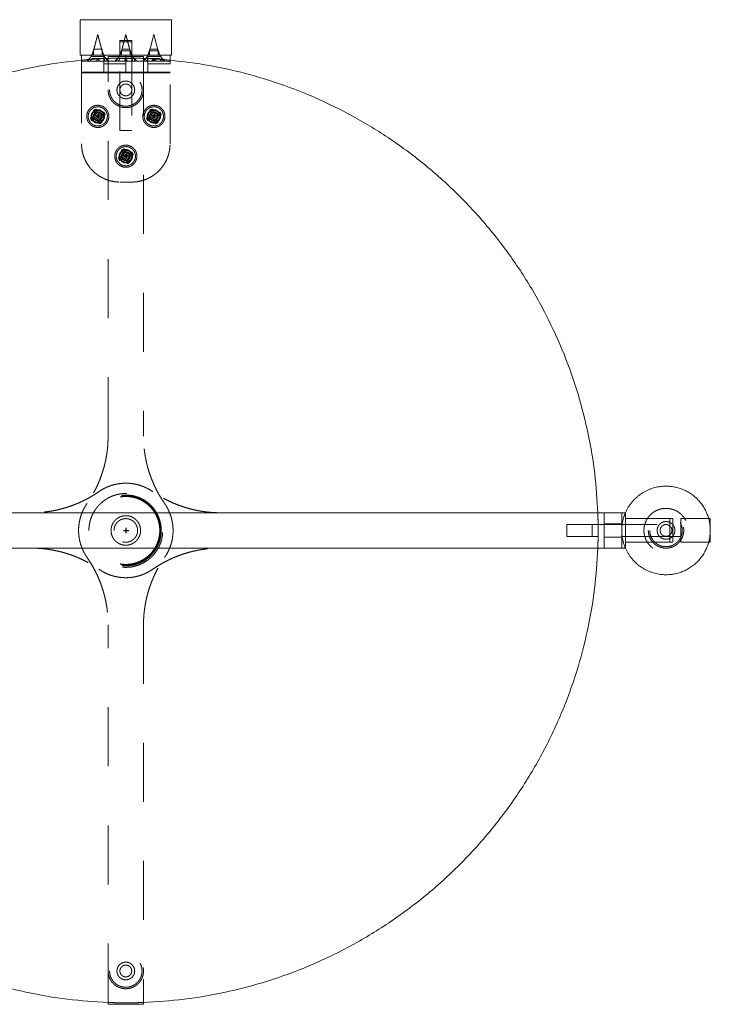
# Model space of a CAD drawing. Header units: centimetres. Extents: x 43 to 219, y 1 to 250.
# Tile 3 of 11: x 80 to 104, y 55 to 88. Entities that reach past the tile are written whole.
import ezdxf

# ---------------------------------------------------------------- set-up
doc = ezdxf.new("R2010")
doc.units = ezdxf.units.CM
doc.header["$MEASUREMENT"] = 0
doc.linetypes.add('Nascosto', pattern=[4, 2, -2])
doc.layers.add('Make2D$Nascosto$Curve', color=7, linetype='Nascosto', true_color=0x8c8c8c)
doc.layers.add('Make2D$Visibile$Curve', color=7, linetype='Continuous', true_color=0x000000)
doc.layers.add('Make2D$Visibile$CurveSilhouetteScena', color=7, linetype='Continuous', lineweight=50, true_color=0x000000)
doc.styles.get("Standard").update_dxf_attribs({"font": 'verdana.ttf'})
doc.dimstyles.new('MDF', dxfattribs={"dimtxt": 5, "dimasz": 2.5, "dimexe": 0.18, "dimexo": 0.0625, "dimgap": 2, "dimtad": 0, "dimdec": 0, "dimrnd": 1, "dimzin": 0, "dimdsep": 46, "dimtxsty": 'Standard', "dimblk": 'DOT', "dimcen": 0.09, "dimse1": 1, "dimse2": 1, "dimclrd": 1, "dimclrt": 1, "dimadec": 0, "dimazin": 0, "dimtfac": 1, "dimtdec": 0, "dimtofl": 0, "dimtmove": 0, "dimatfit": 3, "dimldrblk": 'DOTBLANK', "dimfxl": 1, "dimtfillclr": 1, "dimtolj": 1, "dimtzin": 0, "dimarcsym": 0})

# ---------------------------------------------------------------- blocks, each defined once
blk = doc.blocks.new('_Dot')
at = {"color": 0, "linetype": 'ByBlock', "lineweight": -2}
blk.add_line((-0.5, 0), (-1, 0), dxfattribs=at)
at = {"color": 0, "linetype": 'ByBlock', "const_width": 0.5}
blk.add_lwpolyline([(-0.25, 0, 1), (0.25, 0, 1)], format="xyb", close=True, dxfattribs=at)
blk = doc.blocks.new('*D26')
at = {"color": 1, "lineweight": -2, "transparency": 16777216}
blk.add_line((58.517, 70.677), (65.433, 70.726), dxfattribs=at)
at = {"color": 0, "lineweight": -2, "transparency": 16777216}
for p, q in [((83.833, 70.858), (84.013, 70.858)), ((83.923, 70.768), (83.923, 70.948))]:
    blk.add_line(p, q, dxfattribs=at)
at = {"layer": 'Defpoints', "color": 0, "transparency": 16777216}
for p in [(67.933, 70.744), (99.914, 70.972)]:
    blk.add_point(p, dxfattribs=at)
at = {"color": 1, "lineweight": -2, "transparency": 16777216, "xscale": 2.5, "yscale": 2.5, "zscale": 2.5, "rotation": 0.4089621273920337}
blk.add_blockref('_Dot', (67.933, 70.744), dxfattribs=at)
at = {"color": 1, "transparency": 16777216, "insert": (49.855, 70.615), "char_height": 5, "attachment_point": 5, "rotation": 0.409}
blk.add_mtext('\\A1;∅32', dxfattribs=at)
blk = doc.blocks.new('_DotBlank')
at = {"color": 0, "linetype": 'ByBlock', "lineweight": -2}
blk.add_line((-0.5, 0), (-1, 0), dxfattribs=at)
blk.add_circle((0, 0), 0.5, dxfattribs=at)

msp = doc.modelspace()

# ---------------------------------------------------------------- linework, layer by layer
at = {"layer": 'Make2D$Nascosto$Curve', "color": 0, "lineweight": 9}
for points, degree in [([(82.83, 87.158), (82.895, 87.408), (82.96, 87.658)], 2), ([(82.96, 87.658), (83.025, 87.408), (83.09, 87.158)], 2), ([(83.71, 87.408), (83.71, 87.433), (83.71, 87.458)], 2), ([(83.71, 86.908), (83.71, 87.158), (83.71, 87.408)], 2), ([(83.78, 87.158), (83.845, 87.408), (83.91, 87.658)], 2), ([(83.91, 87.658), (83.975, 87.408), (84.04, 87.158)], 2), ([(84.11, 87.458), (84.11, 87.433), (84.11, 87.408)], 2), ([(84.11, 87.408), (84.11, 87.158), (84.11, 86.908)], 2), ([(82.76, 86.958), (82.795, 87.058), (82.83, 87.158)], 2), ([(82.81, 86.958), (82.81, 87.058), (82.81, 87.158)], 2), ([(83.09, 87.158), (83.125, 87.058), (83.16, 86.958)], 2), ([(83.11, 87.158), (83.11, 87.058), (83.11, 86.958)], 2), ([(83.71, 86.958), (83.745, 87.058), (83.78, 87.158)], 2), ([(83.76, 86.958), (83.76, 87.033), (83.76, 87.108)], 2), ([(84.04, 87.158), (84.075, 87.058), (84.11, 86.958)], 2), ([(84.06, 87.108), (84.06, 87.033), (84.06, 86.958)], 2), ([(84.66, 86.958), (84.684, 87.024), (84.707, 87.091), (84.73, 87.158)], 3), ([(84.71, 86.958), (84.71, 87.033), (84.71, 87.108)], 2), ([(84.99, 87.158), (85.014, 87.091), (85.037, 87.024), (85.06, 86.958)], 3), ([(85.01, 87.108), (85.01, 87.033), (85.01, 86.958)], 2), ([(83.16, 86.758), (82.785, 86.758), (82.41, 86.758)], 2), ([(82.585, 86.758), (82.66, 86.833), (82.735, 86.908)], 2), ([(82.635, 86.758), (82.698, 86.858), (82.76, 86.958)], 2), ([(82.71, 86.758), (82.735, 86.801), (82.76, 86.844)], 2), ([(82.735, 86.908), (82.735, 86.933), (82.735, 86.958)], 2), ([(82.76, 86.844), (82.86, 86.844), (82.96, 86.844)], 2), ([(82.91, 86.758), (82.935, 86.801), (82.96, 86.844)], 2), ([(83.01, 86.758), (82.985, 86.801), (82.96, 86.844)], 2), ([(83.16, 86.844), (83.06, 86.844), (82.96, 86.844)], 2), ([(83.16, 86.958), (83.223, 86.858), (83.285, 86.758)], 2), ([(83.21, 86.758), (83.185, 86.801), (83.16, 86.844)], 2), ([(83.16, 86.758), (83.535, 86.758), (83.91, 86.758)], 2), ([(83.185, 86.958), (83.185, 86.933), (83.185, 86.908)], 2), ([(83.185, 86.958), (83.185, 86.933), (83.185, 86.908)], 2), ([(83.185, 86.908), (83.26, 86.833), (83.335, 86.758)], 2), ([(83.31, 74.051), (83.31, 80.479), (83.31, 86.908)], 2), ([(83.31, 86.908), (83.498, 86.908), (83.685, 86.908)], 2), ([(83.535, 86.758), (83.61, 86.833), (83.685, 86.908)], 2), ([(83.585, 86.758), (83.648, 86.858), (83.71, 86.958)], 2), ([(83.66, 86.758), (83.685, 86.801), (83.71, 86.844)], 2), ([(83.685, 86.908), (83.685, 86.933), (83.685, 86.958)], 2), ([(83.71, 84.408), (83.71, 85.658), (83.71, 86.908)], 2), ([(83.71, 86.844), (83.81, 86.844), (83.91, 86.844)], 2), ([(83.86, 86.758), (83.885, 86.801), (83.91, 86.844)], 2), ([(83.96, 86.758), (83.935, 86.801), (83.91, 86.844)], 2), ([(84.11, 86.844), (84.01, 86.844), (83.91, 86.844)], 2), ([(84.66, 86.758), (84.285, 86.758), (83.91, 86.758)], 2), ([(84.11, 86.958), (84.173, 86.858), (84.235, 86.758)], 2), ([(84.11, 86.908), (84.11, 85.658), (84.11, 84.408)], 2), ([(84.16, 86.758), (84.135, 86.801), (84.11, 86.844)], 2), ([(84.135, 86.958), (84.135, 86.933), (84.135, 86.908)], 2), ([(84.135, 86.958), (84.135, 86.933), (84.135, 86.908)], 2), ([(84.135, 86.908), (84.323, 86.908), (84.51, 86.908)], 2), ([(84.135, 86.908), (84.21, 86.833), (84.285, 86.758)], 2), ([(84.485, 86.758), (84.56, 86.833), (84.635, 86.908)], 2), ([(84.51, 86.908), (84.51, 80.479), (84.51, 74.051)], 2), ([(84.535, 86.758), (84.577, 86.824), (84.619, 86.891), (84.66, 86.958)], 3), ([(84.607, 86.758), (84.634, 86.801), (84.661, 86.844)], 2), ([(84.615, 86.758), (84.638, 86.801), (84.661, 86.844)], 2), ([(84.615, 86.758), (84.638, 86.758), (84.66, 86.758)], 2), ([(84.635, 86.908), (84.635, 86.933), (84.635, 86.958)], 2), ([(84.635, 86.908), (84.635, 86.933), (84.635, 86.958)], 2), ([(84.66, 86.758), (85.035, 86.758), (85.41, 86.758)], 2), ([(84.661, 86.844), (84.761, 86.844), (84.86, 86.844)], 2), ([(84.79, 86.758), (84.817, 86.801), (84.844, 86.844)], 2), ([(84.806, 86.758), (84.833, 86.801), (84.86, 86.844)], 2), ([(84.806, 86.758), (84.81, 86.758), (84.814, 86.758)], 2), ([(84.806, 86.758), (84.848, 86.758), (84.89, 86.758)], 2), ([(84.86, 86.844), (84.837, 86.801), (84.814, 86.758)], 2), ([(84.83, 86.758), (84.853, 86.801), (84.876, 86.844)], 2), ([(84.89, 86.758), (84.867, 86.801), (84.844, 86.844)], 2), ([(84.906, 86.758), (84.883, 86.801), (84.86, 86.844)], 2), ([(84.914, 86.758), (84.887, 86.801), (84.86, 86.844)], 2), ([(84.876, 86.844), (84.868, 86.844), (84.86, 86.844)], 2), ([(85.06, 86.844), (84.968, 86.844), (84.876, 86.844)], 2), ([(85.06, 86.844), (84.968, 86.844), (84.876, 86.844)], 2), ([(84.93, 86.758), (84.903, 86.801), (84.876, 86.844)], 2), ([(85.114, 86.758), (85.022, 86.758), (84.93, 86.758)], 2), ([(85.114, 86.758), (85.022, 86.758), (84.93, 86.758)], 2), ([(85.06, 86.958), (85.102, 86.891), (85.144, 86.824), (85.185, 86.758)], 3), ([(85.105, 86.758), (85.083, 86.801), (85.06, 86.844)], 2), ([(85.114, 86.758), (85.087, 86.801), (85.06, 86.844)], 2), ([(85.085, 86.958), (85.085, 86.933), (85.085, 86.908)], 2), ([(85.085, 86.908), (85.16, 86.833), (85.235, 86.758)], 2), ([(82.41, 86.658), (82.41, 85.308), (82.41, 83.958)], 2), ([(83.91, 86.658), (83.535, 86.658), (83.16, 86.658)], 2), ([(85.41, 86.658), (85.035, 86.658), (84.66, 86.658)], 2), ([(85.41, 83.958), (85.41, 85.308), (85.41, 86.658)], 2), ([(83.16, 86.375), (82.785, 86.375), (82.41, 86.375)], 2), ([(83.16, 86.358), (82.785, 86.358), (82.41, 86.358)], 2), ([(83.16, 86.375), (83.535, 86.375), (83.91, 86.375)], 2), ([(83.91, 86.358), (83.535, 86.358), (83.16, 86.358)], 2), ([(84.66, 86.375), (84.285, 86.375), (83.91, 86.375)], 2), ([(84.66, 86.358), (84.285, 86.358), (83.91, 86.358)], 2), ([(84.66, 86.375), (85.035, 86.375), (85.41, 86.375)], 2), ([(85.41, 86.358), (85.035, 86.358), (84.66, 86.358)], 2), ([(82.818, 85.094), (82.865, 85.114), (82.911, 85.133)], 2), ([(82.818, 85.094), (82.851, 85.081), (82.884, 85.067)], 2), ([(82.895, 84.91), (82.857, 85.002), (82.818, 85.094)], 2), ([(82.911, 85.133), (82.897, 85.1), (82.884, 85.067)], 2), ([(82.884, 85.067), (82.922, 84.975), (82.96, 84.883)], 2), ([(82.911, 85.133), (82.949, 85.04), (82.987, 84.948)], 2), ([(84.718, 85.094), (84.765, 85.114), (84.811, 85.133)], 2), ([(84.718, 85.094), (84.751, 85.081), (84.784, 85.067)], 2), ([(84.795, 84.91), (84.757, 85.002), (84.718, 85.094)], 2), ([(84.811, 85.133), (84.797, 85.1), (84.784, 85.067)], 2), ([(84.784, 85.067), (84.822, 84.975), (84.86, 84.883)], 2), ([(84.811, 85.133), (84.849, 85.04), (84.887, 84.948)], 2), ([(82.71, 84.833), (82.803, 84.871), (82.895, 84.91)], 2), ([(82.71, 84.833), (82.743, 84.819), (82.776, 84.806)], 2), ([(82.749, 84.741), (82.729, 84.787), (82.71, 84.833)], 2), ([(82.933, 84.817), (82.841, 84.779), (82.749, 84.741)], 2), ([(82.749, 84.741), (82.762, 84.773), (82.776, 84.806)], 2), ([(82.776, 84.806), (82.868, 84.844), (82.96, 84.883)], 2), ([(82.96, 84.883), (82.928, 84.896), (82.895, 84.91)], 2), ([(82.933, 84.817), (82.947, 84.85), (82.96, 84.883)], 2), ([(83.01, 84.632), (82.972, 84.725), (82.933, 84.817)], 2), ([(83.145, 84.959), (83.053, 84.921), (82.96, 84.883)], 2), ([(82.987, 84.948), (82.974, 84.915), (82.96, 84.883)], 2), ([(83.026, 84.856), (82.993, 84.869), (82.96, 84.883)], 2), ([(83.037, 84.698), (82.999, 84.79), (82.96, 84.883)], 2), ([(82.987, 84.948), (83.08, 84.986), (83.172, 85.025)], 2), ([(83.21, 84.932), (83.118, 84.894), (83.026, 84.856)], 2), ([(83.026, 84.856), (83.064, 84.763), (83.102, 84.671)], 2), ([(83.172, 85.025), (83.159, 84.992), (83.145, 84.959)], 2), ([(83.21, 84.932), (83.178, 84.946), (83.145, 84.959)], 2), ([(83.172, 85.025), (83.191, 84.978), (83.21, 84.932)], 2), ([(84.61, 84.833), (84.703, 84.871), (84.795, 84.91)], 2), ([(84.61, 84.833), (84.643, 84.819), (84.676, 84.806)], 2), ([(84.649, 84.741), (84.629, 84.787), (84.61, 84.833)], 2), ([(84.833, 84.817), (84.741, 84.779), (84.649, 84.741)], 2), ([(84.649, 84.741), (84.662, 84.773), (84.676, 84.806)], 2), ([(84.676, 84.806), (84.768, 84.844), (84.86, 84.883)], 2), ([(84.86, 84.883), (84.828, 84.896), (84.795, 84.91)], 2), ([(84.833, 84.817), (84.847, 84.85), (84.86, 84.883)], 2), ([(84.91, 84.632), (84.872, 84.725), (84.833, 84.817)], 2), ([(85.045, 84.959), (84.953, 84.921), (84.86, 84.883)], 2), ([(84.887, 84.948), (84.874, 84.915), (84.86, 84.883)], 2), ([(84.926, 84.856), (84.893, 84.869), (84.86, 84.883)], 2), ([(84.937, 84.698), (84.899, 84.79), (84.86, 84.883)], 2), ([(84.887, 84.948), (84.98, 84.986), (85.072, 85.025)], 2), ([(85.11, 84.932), (85.018, 84.894), (84.926, 84.856)], 2), ([(84.926, 84.856), (84.964, 84.763), (85.002, 84.671)], 2), ([(85.072, 85.025), (85.059, 84.992), (85.045, 84.959)], 2), ([(85.11, 84.932), (85.078, 84.946), (85.045, 84.959)], 2), ([(85.072, 85.025), (85.091, 84.978), (85.11, 84.932)], 2), ([(83.01, 84.632), (83.023, 84.665), (83.037, 84.698)], 2), ([(83.102, 84.671), (83.056, 84.652), (83.01, 84.632)], 2), ([(83.102, 84.671), (83.07, 84.684), (83.037, 84.698)], 2), ([(84.91, 84.632), (84.923, 84.665), (84.937, 84.698)], 2), ([(85.002, 84.671), (84.956, 84.652), (84.91, 84.632)], 2), ([(85.002, 84.671), (84.97, 84.684), (84.937, 84.698)], 2), ([(83.768, 83.744), (83.815, 83.764), (83.861, 83.783)], 2), ([(83.768, 83.744), (83.801, 83.731), (83.834, 83.717)], 2), ([(83.845, 83.56), (83.807, 83.652), (83.768, 83.744)], 2), ([(83.861, 83.783), (83.847, 83.75), (83.834, 83.717)], 2), ([(83.834, 83.717), (83.872, 83.625), (83.91, 83.533)], 2), ([(83.861, 83.783), (83.899, 83.69), (83.937, 83.598)], 2), ([(83.66, 83.483), (83.753, 83.521), (83.845, 83.56)], 2), ([(83.66, 83.483), (83.693, 83.469), (83.726, 83.456)], 2), ([(83.699, 83.391), (83.679, 83.437), (83.66, 83.483)], 2), ([(83.883, 83.467), (83.791, 83.429), (83.699, 83.391)], 2), ([(83.699, 83.391), (83.712, 83.423), (83.726, 83.456)], 2), ([(83.726, 83.456), (83.818, 83.494), (83.91, 83.533)], 2), ([(83.91, 83.533), (83.878, 83.546), (83.845, 83.56)], 2), ([(83.883, 83.467), (83.897, 83.5), (83.91, 83.533)], 2), ([(83.96, 83.282), (83.922, 83.375), (83.883, 83.467)], 2), ([(84.095, 83.609), (84.003, 83.571), (83.91, 83.533)], 2), ([(83.937, 83.598), (83.924, 83.565), (83.91, 83.533)], 2), ([(83.976, 83.506), (83.943, 83.519), (83.91, 83.533)], 2), ([(83.987, 83.348), (83.949, 83.44), (83.91, 83.533)], 2), ([(83.937, 83.598), (84.03, 83.636), (84.122, 83.675)], 2), ([(84.16, 83.582), (84.068, 83.544), (83.976, 83.506)], 2), ([(83.976, 83.506), (84.014, 83.413), (84.052, 83.321)], 2), ([(84.122, 83.675), (84.109, 83.642), (84.095, 83.609)], 2), ([(84.16, 83.582), (84.128, 83.596), (84.095, 83.609)], 2), ([(84.122, 83.675), (84.141, 83.628), (84.16, 83.582)], 2), ([(83.96, 83.282), (83.973, 83.315), (83.987, 83.348)], 2), ([(84.052, 83.321), (84.006, 83.302), (83.96, 83.282)], 2), ([(84.052, 83.321), (84.02, 83.334), (83.987, 83.348)], 2), ([(83.71, 82.658), (83.91, 82.658), (84.11, 82.658)], 2), ([(100.836, 70.258), (100.836, 70.858), (100.836, 71.458)], 2), ([(98.846, 71.058), (99.378, 71.058), (99.909, 71.058)], 2), ([(99.909, 71.058), (101.31, 71.058), (102.71, 71.058)], 2), ([(100.11, 71.083), (100.41, 71.083), (100.71, 71.083)], 2), ([(100.836, 71.258), (101.636, 71.258), (102.436, 71.258)], 2), ([(102.71, 71.258), (103.183, 71.258), (103.656, 71.258)], 2), ([(99.909, 70.658), (99.378, 70.658), (98.846, 70.658)], 2), ([(102.71, 70.658), (101.31, 70.658), (99.909, 70.658)], 2), ([(100.71, 70.633), (100.41, 70.633), (100.11, 70.633)], 2), ([(102.436, 70.458), (101.636, 70.458), (100.836, 70.458)], 2), ([(103.656, 70.458), (103.183, 70.458), (102.71, 70.458)], 2), ([(82.874, 69.48), (82.874, 69.48), (82.874, 69.48), (82.874, 69.48)], 3), ([(83.31, 54.869), (83.31, 61.266), (83.31, 67.664)], 2), ([(84.51, 67.664), (84.51, 61.266), (84.51, 54.869)], 2)]:
    msp.add_open_spline(points, degree=degree, dxfattribs=at)
for points, weights, knots in [([(83.71, 87.458), (83.71, 87.458), (83.91, 87.458), (84.11, 87.458), (84.11, 87.458)], [1, 0.707106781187, 1, 0.707106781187, 1], [3.141593, 3.141593, 3.141593, 6.283185, 6.283185, 9.424778, 9.424778, 9.424778]), ([(84.11, 87.408), (84.11, 87.408), (83.91, 87.408), (83.71, 87.408), (83.71, 87.408)], [1, 0.707106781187, 1, 0.707106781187, 1], [1.122071, 1.122071, 1.122071, 4.263663, 4.263663, 7.405256, 7.405256, 7.405256]), ([(82.81, 87.158), (82.81, 87.158), (82.96, 87.158), (83.11, 87.158), (83.11, 87.158)], [1, 0.707106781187, 1, 0.707106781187, 1], [2.356194, 2.356194, 2.356194, 4.712389, 4.712389, 7.068583, 7.068583, 7.068583]), ([(83.76, 87.108), (83.76, 87.108), (83.91, 87.108), (84.06, 87.108), (84.06, 87.108)], [1, 0.707106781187, 1, 0.707106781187, 1], [2.356194, 2.356194, 2.356194, 4.712389, 4.712389, 7.068583, 7.068583, 7.068583]), ([(84.04, 87.158), (84.04, 87.158), (83.91, 87.158), (83.78, 87.158), (83.78, 87.158)], [1, 0.707106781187, 1, 0.707106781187, 1], [2.042035, 2.042035, 2.042035, 4.08407, 4.08407, 6.126106, 6.126106, 6.126106]), ([(84.71, 87.108), (84.71, 87.108), (84.86, 87.108), (85.01, 87.108), (85.01, 87.108)], [1, 0.707106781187, 1, 0.707106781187, 1], [2.356194, 2.356194, 2.356194, 4.712389, 4.712389, 7.068583, 7.068583, 7.068583]), ([(84.99, 87.158), (84.99, 87.158), (84.871, 87.158), (84.741, 87.158), (84.731, 87.158), (84.73, 87.158), (84.73, 87.158)], [0.969126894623, 0.723455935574, 1, 0.707106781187, 1, 0.983650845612, 0.969126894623], [0.113985, 0.113985, 0.113985, 2.042035, 2.042035, 4.08407, 4.08407, 4.198056, 4.198056, 4.198056]), ([(83.16, 86.658), (83.16, 86.518), (83.16, 86.428), (83.16, 86.358), (83.16, 86.358)], [1, 0.906794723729, 1, 0.925275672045, 0.970366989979], [0, 0, 0, 2.789424, 2.789424, 5.025754, 5.025754, 5.025754]), ([(83.31, 85.779), (83.31, 86.379), (83.91, 86.379), (84.51, 86.379), (84.51, 85.779), (84.51, 85.179), (83.91, 85.179), (83.31, 85.179), (83.31, 85.779)], [1, 0.707106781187, 1, 0.707106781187, 1, 0.707106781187, 1, 0.707106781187, 1], [0, 0, 0, 9.424778, 9.424778, 18.849556, 18.849556, 28.274334, 28.274334, 37.699112, 37.699112, 37.699112]), ([(83.36, 85.779), (83.36, 86.329), (83.91, 86.329), (84.46, 86.329), (84.46, 85.779), (84.46, 85.229), (83.91, 85.229), (83.36, 85.229), (83.36, 85.779)], [1, 0.707106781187, 1, 0.707106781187, 1, 0.707106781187, 1, 0.707106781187, 1], [-34.557519, -34.557519, -34.557519, -25.918139, -25.918139, -17.27876, -17.27876, -8.63938, -8.63938, 0, 0, 0]), ([(83.91, 85.479), (84.21, 85.479), (84.21, 85.779), (84.21, 86.079), (83.91, 86.079), (83.61, 86.079), (83.61, 85.779), (83.61, 85.479), (83.91, 85.479)], [1, 0.707106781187, 1, 0.707106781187, 1, 0.707106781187, 1, 0.707106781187, 1], [0, 0, 0, 4.712389, 4.712389, 9.424778, 9.424778, 14.137167, 14.137167, 18.849556, 18.849556, 18.849556]), ([(83.71, 85.779), (83.71, 85.979), (83.91, 85.979), (84.11, 85.979), (84.11, 85.779)], [1, 0.707106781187, 1, 0.707106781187, 1], [6.283185, 6.283185, 6.283185, 9.424778, 9.424778, 12.566371, 12.566371, 12.566371]), ([(84.11, 85.779), (84.11, 85.579), (83.91, 85.579), (83.71, 85.579), (83.71, 85.779)], [1, 0.707106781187, 1, 0.707106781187, 1], [0, 0, 0, 3.141593, 3.141593, 6.283185, 6.283185, 6.283185]), ([(82.96, 84.508), (82.585, 84.508), (82.585, 84.883), (82.585, 85.258), (82.96, 85.258)], [1, 0.707106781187, 1, 0.707106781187, 1], [0, 0, 0, 5.890337, 5.890337, 11.780675, 11.780675, 11.780675]), ([(83.085, 84.582), (83.385, 84.707), (83.261, 85.007), (83.136, 85.307), (82.836, 85.183), (82.536, 85.058), (82.66, 84.758), (82.785, 84.458), (83.085, 84.582)], [1, 0.707106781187, 1, 0.707106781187, 1, 0.707106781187, 1, 0.707106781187, 1], [0, 0, 0, 5.105088, 5.105088, 10.210176, 10.210176, 15.315264, 15.315264, 20.420352, 20.420352, 20.420352]), ([(82.96, 84.658), (82.735, 84.658), (82.735, 84.883), (82.735, 85.108), (82.96, 85.108)], [1, 0.707106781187, 1, 0.707106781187, 1], [-9, -9, -9, -4.5, -4.5, 0, 0, 0]), ([(83.037, 84.698), (82.852, 84.621), (82.776, 84.806), (82.699, 84.991), (82.884, 85.067), (83.068, 85.144), (83.145, 84.959), (83.222, 84.774), (83.037, 84.698)], [1, 0.707106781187, 1, 0.707106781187, 1, 0.707106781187, 1, 0.707106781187, 1], [0, 0, 0, 3.141593, 3.141593, 6.283185, 6.283185, 9.424778, 9.424778, 12.566371, 12.566371, 12.566371]), ([(82.96, 84.508), (83.335, 84.508), (83.335, 84.883), (83.335, 85.258), (82.96, 85.258)], [1, 0.707106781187, 1, 0.707106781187, 1], [-23.56135, -23.56135, -23.56135, -17.671012, -17.671012, -11.780675, -11.780675, -11.780675]), ([(82.96, 85.108), (83.185, 85.108), (83.185, 84.883), (83.185, 84.658), (82.96, 84.658)], [1, 0.707106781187, 1, 0.707106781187, 1], [-9, -9, -9, -4.5, -4.5, 0, 0, 0]), ([(84.86, 84.508), (84.485, 84.508), (84.485, 84.883), (84.485, 85.258), (84.86, 85.258)], [1, 0.707106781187, 1, 0.707106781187, 1], [0, 0, 0, 5.890337, 5.890337, 11.780675, 11.780675, 11.780675]), ([(84.985, 84.582), (85.285, 84.707), (85.161, 85.007), (85.036, 85.307), (84.736, 85.183), (84.436, 85.058), (84.56, 84.758), (84.685, 84.458), (84.985, 84.582)], [1, 0.707106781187, 1, 0.707106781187, 1, 0.707106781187, 1, 0.707106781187, 1], [0, 0, 0, 5.105088, 5.105088, 10.210176, 10.210176, 15.315264, 15.315264, 20.420352, 20.420352, 20.420352]), ([(84.86, 84.658), (84.635, 84.658), (84.635, 84.883), (84.635, 85.108), (84.86, 85.108)], [1, 0.707106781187, 1, 0.707106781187, 1], [-9, -9, -9, -4.5, -4.5, 0, 0, 0]), ([(84.937, 84.698), (84.752, 84.621), (84.676, 84.806), (84.599, 84.991), (84.784, 85.067), (84.968, 85.144), (85.045, 84.959), (85.122, 84.774), (84.937, 84.698)], [1, 0.707106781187, 1, 0.707106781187, 1, 0.707106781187, 1, 0.707106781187, 1], [0, 0, 0, 3.141593, 3.141593, 6.283185, 6.283185, 9.424778, 9.424778, 12.566371, 12.566371, 12.566371]), ([(84.86, 84.508), (85.235, 84.508), (85.235, 84.883), (85.235, 85.258), (84.86, 85.258)], [1, 0.707106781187, 1, 0.707106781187, 1], [-23.56135, -23.56135, -23.56135, -17.671012, -17.671012, -11.780675, -11.780675, -11.780675]), ([(84.86, 85.108), (85.085, 85.108), (85.085, 84.883), (85.085, 84.658), (84.86, 84.658)], [1, 0.707106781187, 1, 0.707106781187, 1], [-9, -9, -9, -4.5, -4.5, 0, 0, 0]), ([(82.96, 85.033), (82.81, 85.033), (82.81, 84.883), (82.81, 84.733), (82.96, 84.733), (83.11, 84.733), (83.11, 84.883), (83.11, 85.033), (82.96, 85.033)], [1, 0.707106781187, 1, 0.707106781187, 1, 0.707106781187, 1, 0.707106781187, 1], [0, 0, 0, 2.356194, 2.356194, 4.712389, 4.712389, 7.068583, 7.068583, 9.424778, 9.424778, 9.424778]), ([(83.01, 84.762), (82.89, 84.713), (82.84, 84.833), (82.79, 84.953), (82.911, 85.003), (83.031, 85.052), (83.08, 84.932), (83.13, 84.812), (83.01, 84.762)], [1, 0.707106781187, 1, 0.707106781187, 1, 0.707106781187, 1, 0.707106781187, 1], [0, 0, 0, 2.042035, 2.042035, 4.08407, 4.08407, 6.126106, 6.126106, 8.168141, 8.168141, 8.168141]), ([(84.86, 85.033), (84.71, 85.033), (84.71, 84.883), (84.71, 84.733), (84.86, 84.733), (85.01, 84.733), (85.01, 84.883), (85.01, 85.033), (84.86, 85.033)], [1, 0.707106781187, 1, 0.707106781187, 1, 0.707106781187, 1, 0.707106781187, 1], [0, 0, 0, 2.356194, 2.356194, 4.712389, 4.712389, 7.068583, 7.068583, 9.424778, 9.424778, 9.424778]), ([(84.91, 84.762), (84.79, 84.713), (84.74, 84.833), (84.69, 84.953), (84.811, 85.003), (84.931, 85.052), (84.98, 84.932), (85.03, 84.812), (84.91, 84.762)], [1, 0.707106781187, 1, 0.707106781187, 1, 0.707106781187, 1, 0.707106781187, 1], [0, 0, 0, 2.042035, 2.042035, 4.08407, 4.08407, 6.126106, 6.126106, 8.168141, 8.168141, 8.168141]), ([(83.71, 84.408), (83.71, 84.408), (83.91, 84.408), (84.11, 84.408), (84.11, 84.408)], [1, 0.707106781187, 1, 0.707106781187, 1], [-9.424778, -9.424778, -9.424778, -6.283185, -6.283185, -3.141593, -3.141593, -3.141593]), ([(83.91, 83.158), (83.535, 83.158), (83.535, 83.533), (83.535, 83.908), (83.91, 83.908)], [1, 0.707106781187, 1, 0.707106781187, 1], [0, 0, 0, 5.890337, 5.890337, 11.780675, 11.780675, 11.780675]), ([(84.035, 83.232), (84.335, 83.357), (84.211, 83.657), (84.086, 83.957), (83.786, 83.833), (83.486, 83.708), (83.61, 83.408), (83.735, 83.108), (84.035, 83.232)], [1, 0.707106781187, 1, 0.707106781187, 1, 0.707106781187, 1, 0.707106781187, 1], [0, 0, 0, 5.105088, 5.105088, 10.210176, 10.210176, 15.315264, 15.315264, 20.420352, 20.420352, 20.420352]), ([(83.91, 83.308), (83.685, 83.308), (83.685, 83.533), (83.685, 83.758), (83.91, 83.758)], [1, 0.707106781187, 1, 0.707106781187, 1], [-9, -9, -9, -4.5, -4.5, 0, 0, 0]), ([(83.987, 83.348), (83.802, 83.271), (83.726, 83.456), (83.649, 83.641), (83.834, 83.717), (84.018, 83.794), (84.095, 83.609), (84.172, 83.424), (83.987, 83.348)], [1, 0.707106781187, 1, 0.707106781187, 1, 0.707106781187, 1, 0.707106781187, 1], [0, 0, 0, 3.141593, 3.141593, 6.283185, 6.283185, 9.424778, 9.424778, 12.566371, 12.566371, 12.566371]), ([(83.91, 83.908), (84.285, 83.908), (84.285, 83.533), (84.285, 83.158), (83.91, 83.158)], [1, 0.707106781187, 1, 0.707106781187, 1], [11.780675, 11.780675, 11.780675, 17.671012, 17.671012, 23.56135, 23.56135, 23.56135]), ([(83.91, 83.758), (84.135, 83.758), (84.135, 83.533), (84.135, 83.308), (83.91, 83.308)], [1, 0.707106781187, 1, 0.707106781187, 1], [-9, -9, -9, -4.5, -4.5, 0, 0, 0]), ([(83.91, 83.683), (83.76, 83.683), (83.76, 83.533), (83.76, 83.383), (83.91, 83.383), (84.06, 83.383), (84.06, 83.533), (84.06, 83.683), (83.91, 83.683)], [1, 0.707106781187, 1, 0.707106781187, 1, 0.707106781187, 1, 0.707106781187, 1], [0, 0, 0, 2.356194, 2.356194, 4.712389, 4.712389, 7.068583, 7.068583, 9.424778, 9.424778, 9.424778]), ([(83.96, 83.412), (83.84, 83.363), (83.79, 83.483), (83.74, 83.603), (83.861, 83.653), (83.981, 83.702), (84.03, 83.582), (84.08, 83.462), (83.96, 83.412)], [1, 0.707106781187, 1, 0.707106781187, 1, 0.707106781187, 1, 0.707106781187, 1], [0, 0, 0, 2.042035, 2.042035, 4.08407, 4.08407, 6.126106, 6.126106, 8.168141, 8.168141, 8.168141]), ([(82.66, 70.858), (82.66, 69.608), (83.91, 69.608), (85.16, 69.608), (85.16, 70.858), (85.16, 72.108), (83.91, 72.108), (82.66, 72.108), (82.66, 70.858)], [1, 0.707106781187, 1, 0.707106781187, 1, 0.707106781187, 1, 0.707106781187, 1], [0, 0, 0, 19.634954, 19.634954, 39.269908, 39.269908, 58.904862, 58.904862, 78.539816, 78.539816, 78.539816]), ([(85.11, 70.858), (85.11, 72.058), (83.91, 72.058), (82.71, 72.058), (82.71, 70.858)], [1, 0.707106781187, 1, 0.707106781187, 1], [-37.699112, -37.699112, -37.699112, -18.849556, -18.849556, 0, 0, 0]), ([(85.085, 70.858), (85.085, 72.033), (83.91, 72.033), (82.735, 72.033), (82.735, 70.858)], [1, 0.707106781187, 1, 0.707106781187, 1], [-36.913714, -36.913714, -36.913714, -18.456857, -18.456857, 0, 0, 0]), ([(85.06, 70.858), (85.06, 72.008), (83.91, 72.008), (82.76, 72.008), (82.76, 70.858)], [1, 0.707106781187, 1, 0.707106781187, 1], [-36.128316, -36.128316, -36.128316, -18.064158, -18.064158, 0, 0, 0]), ([(99.899, 71.458), (99.91, 71.158), (99.91, 70.858), (99.91, 70.557), (99.899, 70.258)], [0.984987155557, 0.992290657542, 1, 0.99229066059, 0.984987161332], [496.03955, 496.03955, 496.03955, 502.654825, 502.654825, 509.270097, 509.270097, 509.270097]), ([(101.462, 70.858), (101.462, 70.109), (102.21, 70.109), (102.959, 70.109), (102.959, 70.858), (102.959, 71.606), (102.21, 71.606), (101.462, 71.606), (101.462, 70.858)], [1, 0.707106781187, 1, 0.707106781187, 1, 0.707106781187, 1, 0.707106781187, 1], [0, 0, 0, 11.754763, 11.754763, 23.509527, 23.509527, 35.26429, 35.26429, 47.019053, 47.019053, 47.019053]), ([(101.61, 70.858), (101.61, 71.458), (102.21, 71.458), (102.81, 71.458), (102.81, 70.858), (102.81, 70.258), (102.21, 70.258), (101.61, 70.258), (101.61, 70.858)], [1, 0.707106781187, 1, 0.707106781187, 1, 0.707106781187, 1, 0.707106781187, 1], [0, 0, 0, 9.424778, 9.424778, 18.849556, 18.849556, 28.274334, 28.274334, 37.699112, 37.699112, 37.699112]), ([(101.66, 70.858), (101.66, 71.408), (102.21, 71.408), (102.76, 71.408), (102.76, 70.858), (102.76, 70.308), (102.21, 70.308), (101.66, 70.308), (101.66, 70.858)], [1, 0.707106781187, 1, 0.707106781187, 1, 0.707106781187, 1, 0.707106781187, 1], [-34.557519, -34.557519, -34.557519, -25.918139, -25.918139, -17.27876, -17.27876, -8.63938, -8.63938, 0, 0, 0]), ([(83.41, 70.858), (83.41, 71.358), (83.91, 71.358), (84.41, 71.358), (84.41, 70.858)], [1, 0.707106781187, 1, 0.707106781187, 1], [-15.707963, -15.707963, -15.707963, -7.853982, -7.853982, 0, 0, 0]), ([(83.51, 70.858), (83.51, 70.458), (83.91, 70.458), (84.31, 70.458), (84.31, 70.858), (84.31, 71.258), (83.91, 71.258), (83.51, 71.258), (83.51, 70.858)], [1, 0.707106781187, 1, 0.707106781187, 1, 0.707106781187, 1, 0.707106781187, 1], [0, 0, 0, 6.283185, 6.283185, 12.566371, 12.566371, 18.849556, 18.849556, 25.132741, 25.132741, 25.132741]), ([(98.846, 70.658), (98.846, 70.658), (98.846, 70.858), (98.846, 71.058), (98.846, 71.058)], [1, 0.707106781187, 1, 0.707106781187, 1], [6.283189, 6.283189, 6.283189, 9.424784, 9.424784, 12.566379, 12.566379, 12.566379]), ([(98.846, 70.658), (98.846, 70.658), (98.846, 70.858), (98.846, 71.058), (98.846, 71.058)], [1, 0.707106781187, 1, 0.707106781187, 1], [6.283189, 6.283189, 6.283189, 9.424784, 9.424784, 12.566379, 12.566379, 12.566379]), ([(99.71, 71.058), (99.71, 71.058), (99.71, 70.858), (99.71, 70.658), (99.71, 70.658)], [1, 0.707106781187, 1, 0.707106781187, 1], [5.587058, 5.587058, 5.587058, 8.728651, 8.728651, 11.870243, 11.870243, 11.870243]), ([(102.51, 70.858), (102.51, 71.158), (102.21, 71.158), (101.91, 71.158), (101.91, 70.858), (101.91, 70.558), (102.21, 70.558), (102.51, 70.558), (102.51, 70.858)], [1, 0.707106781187, 1, 0.707106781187, 1, 0.707106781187, 1, 0.707106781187, 1], [0, 0, 0, 4.712389, 4.712389, 9.424778, 9.424778, 14.137167, 14.137167, 18.849556, 18.849556, 18.849556]), ([(102.01, 70.858), (102.01, 71.058), (102.21, 71.058), (102.41, 71.058), (102.41, 70.858)], [1, 0.707106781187, 1, 0.707106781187, 1], [6.283185, 6.283185, 6.283185, 9.424778, 9.424778, 12.566371, 12.566371, 12.566371]), ([(102.336, 70.458), (102.336, 70.458), (102.336, 70.858), (102.336, 71.258), (102.336, 71.258)], [1, 0.707106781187, 1, 0.707106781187, 1], [0, 0, 0, 6.283185, 6.283185, 12.566371, 12.566371, 12.566371]), ([(102.436, 70.458), (102.436, 70.458), (102.436, 70.858), (102.436, 71.258), (102.436, 71.258)], [1, 0.707106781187, 1, 0.707106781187, 1], [-12.566371, -12.566371, -12.566371, -6.283185, -6.283185, 0, 0, 0]), ([(102.71, 71.258), (102.71, 71.258), (102.71, 70.858), (102.71, 70.458), (102.71, 70.458)], [1, 0.707106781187, 1, 0.707106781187, 1], [8.462323, 8.462323, 8.462323, 14.745508, 14.745508, 21.028693, 21.028693, 21.028693]), ([(85.11, 70.858), (85.11, 69.658), (83.91, 69.658), (82.71, 69.658), (82.71, 70.858)], [1, 0.707106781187, 1, 0.707106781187, 1], [0, 0, 0, 18.849556, 18.849556, 37.699112, 37.699112, 37.699112]), ([(85.085, 70.858), (85.085, 69.683), (83.91, 69.683), (82.735, 69.683), (82.735, 70.858)], [1, 0.707106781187, 1, 0.707106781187, 1], [0, 0, 0, 18.456857, 18.456857, 36.913714, 36.913714, 36.913714]), ([(85.06, 70.858), (85.06, 69.708), (83.91, 69.708), (82.76, 69.708), (82.76, 70.858)], [1, 0.707106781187, 1, 0.707106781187, 1], [0, 0, 0, 18.064158, 18.064158, 36.128316, 36.128316, 36.128316]), ([(84.41, 70.858), (84.41, 70.358), (83.91, 70.358), (83.41, 70.358), (83.41, 70.858)], [1, 0.707106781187, 1, 0.707106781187, 1], [-15.707963, -15.707963, -15.707963, -7.853982, -7.853982, 0, 0, 0]), ([(102.41, 70.858), (102.41, 70.658), (102.21, 70.658), (102.01, 70.658), (102.01, 70.858)], [1, 0.707106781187, 1, 0.707106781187, 1], [0, 0, 0, 3.141593, 3.141593, 6.283185, 6.283185, 6.283185]), ([(83.31, 55.936), (83.31, 56.536), (83.91, 56.536), (84.51, 56.536), (84.51, 55.936), (84.51, 55.336), (83.91, 55.336), (83.31, 55.336), (83.31, 55.936)], [1, 0.707106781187, 1, 0.707106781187, 1, 0.707106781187, 1, 0.707106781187, 1], [0, 0, 0, 9.424778, 9.424778, 18.849556, 18.849556, 28.274334, 28.274334, 37.699112, 37.699112, 37.699112]), ([(83.36, 55.936), (83.36, 56.486), (83.91, 56.486), (84.46, 56.486), (84.46, 55.936), (84.46, 55.386), (83.91, 55.386), (83.36, 55.386), (83.36, 55.936)], [1, 0.707106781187, 1, 0.707106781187, 1, 0.707106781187, 1, 0.707106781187, 1], [-34.557519, -34.557519, -34.557519, -25.918139, -25.918139, -17.27876, -17.27876, -8.63938, -8.63938, 0, 0, 0]), ([(83.91, 55.636), (84.21, 55.636), (84.21, 55.936), (84.21, 56.236), (83.91, 56.236), (83.61, 56.236), (83.61, 55.936), (83.61, 55.636), (83.91, 55.636)], [1, 0.707106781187, 1, 0.707106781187, 1, 0.707106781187, 1, 0.707106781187, 1], [0, 0, 0, 4.712389, 4.712389, 9.424778, 9.424778, 14.137167, 14.137167, 18.849556, 18.849556, 18.849556]), ([(83.71, 55.936), (83.71, 56.136), (83.91, 56.136), (84.11, 56.136), (84.11, 55.936)], [1, 0.707106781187, 1, 0.707106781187, 1], [6.283185, 6.283185, 6.283185, 9.424778, 9.424778, 12.566371, 12.566371, 12.566371]), ([(84.11, 55.936), (84.11, 55.736), (83.91, 55.736), (83.71, 55.736), (83.71, 55.936)], [1, 0.707106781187, 1, 0.707106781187, 1], [0, 0, 0, 3.141593, 3.141593, 6.283185, 6.283185, 6.283185])]:
    msp.add_rational_spline(points, weights, degree=2, knots=knots, dxfattribs=at)
for points, knots in [([(84.73, 87.158), (84.77, 87.309), (84.809, 87.46), (84.848, 87.612), (84.852, 87.627), (84.856, 87.642), (84.86, 87.658)], [0.516748, 0.516748, 0.516748, 0.516748, 5.209402, 5.209402, 5.209402, 5.682984, 5.682984, 5.682984, 5.682984]), ([(84.86, 87.658), (84.864, 87.642), (84.868, 87.627), (84.872, 87.612), (84.912, 87.46), (84.951, 87.309), (84.99, 87.158)], [-0.473582, -0.473582, -0.473582, -0.473582, 0, 0, 0, 4.692655, 4.692655, 4.692655, 4.692655])]:
    msp.add_open_spline(points, degree=3, knots=knots, dxfattribs=at)
for points, weights in [([(82.41, 86.787), (82.41, 86.726), (82.41, 86.658)], [0.920396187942, 0.935553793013, 1]), ([(82.735, 86.908), (82.735, 86.908), (82.96, 86.908)], [1, 0.707106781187, 1]), ([(82.96, 86.908), (83.185, 86.908), (83.185, 86.908)], [1, 0.707106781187, 1]), ([(83.16, 86.658), (83.16, 86.759), (83.16, 86.84)], [1, 0.906767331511, 0.916689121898]), ([(83.335, 86.758), (83.335, 86.758), (83.285, 86.758)], [1, 0.900330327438, 0.868494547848]), ([(83.71, 86.958), (83.685, 86.958), (83.685, 86.958)], [0.874357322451, 0.908749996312, 1]), ([(83.685, 86.908), (83.685, 86.908), (83.91, 86.908)], [1, 0.707106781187, 1]), ([(83.91, 86.908), (84.135, 86.908), (84.135, 86.908)], [1, 0.707106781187, 1]), ([(83.91, 86.858), (83.91, 86.772), (83.91, 86.658)], [0.920290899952, 0.896140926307, 1]), ([(84.66, 86.958), (84.635, 86.958), (84.635, 86.958)], [0.874311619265, 0.908689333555, 1]), ([(84.635, 86.908), (84.635, 86.908), (84.86, 86.908)], [1, 0.707106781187, 1]), ([(84.66, 86.84), (84.66, 86.759), (84.66, 86.658)], [0.857271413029, 0.876887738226, 1]), ([(84.86, 86.908), (85.085, 86.908), (85.085, 86.908)], [1, 0.707106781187, 1]), ([(85.41, 86.658), (85.41, 86.726), (85.41, 86.787)], [1, 0.914039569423, 0.878535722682]), ([(83.91, 86.375), (83.91, 86.445), (83.91, 86.658)], [1, 0.816496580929, 1]), ([(83.91, 86.375), (83.91, 86.445), (83.91, 86.658)], [1, 0.816496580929, 1]), ([(84.66, 86.658), (84.66, 86.445), (84.66, 86.375)], [1, 0.816496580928, 1]), ([(83.91, 86.358), (83.91, 86.358), (83.91, 86.375)], [0.970366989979, 0.94865223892, 0.954724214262]), ([(84.66, 86.358), (84.66, 86.358), (84.66, 86.375)], [1, 0.985598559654, 1]), ([(84.66, 86.358), (84.66, 86.358), (84.66, 86.375)], [1, 0.985598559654, 1]), ([(82.41, 83.958), (82.41, 82.658), (83.71, 82.658)], [1, 0.707106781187, 1]), ([(84.11, 82.658), (85.41, 82.658), (85.41, 83.958)], [1, 0.707106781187, 1]), ([(83.31, 74.051), (83.31, 72.799), (82.596, 71.77)], [1, 0.95431351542, 1]), ([(85.225, 71.77), (84.51, 72.799), (84.51, 74.051)], [1, 0.954313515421, 1]), ([(82.998, 72.172), (83.91, 72.805), (84.823, 72.172)], [1, 0.821428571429, 1]), ([(82.998, 72.172), (81.969, 71.458), (80.717, 71.458)], [1, 0.954313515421, 1]), ([(87.104, 71.458), (85.852, 71.458), (84.823, 72.172)], [1, 0.95431351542, 1]), ([(82.485, 70.131), (82.05, 70.984), (82.596, 71.77)], [0.96320586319, 0.842254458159, 1]), ([(85.225, 71.77), (85.858, 70.858), (85.225, 69.945)], [1, 0.821428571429, 1]), ([(100.11, 70.858), (100.11, 71.458), (100.11, 71.458)], [1, 0.707106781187, 1]), ([(100.71, 70.858), (100.71, 71.458), (100.71, 71.458)], [1, 0.707106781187, 1]), ([(100.11, 70.258), (100.11, 70.258), (100.11, 70.858)], [1, 0.707106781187, 1]), ([(100.71, 70.258), (100.71, 70.258), (100.71, 70.858)], [1, 0.707106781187, 1]), ([(80.717, 70.258), (81.969, 70.258), (82.998, 69.543)], [1, 0.954313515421, 1]), ([(82.596, 69.945), (82.534, 70.034), (82.485, 70.131)], [1, 0.979184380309, 0.963221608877]), ([(84.823, 69.543), (85.852, 70.258), (87.104, 70.258)], [1, 0.954313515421, 1]), ([(82.596, 69.945), (83.31, 68.916), (83.31, 67.664)], [1, 0.954313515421, 1]), ([(84.51, 67.664), (84.51, 68.916), (85.225, 69.945)], [1, 0.954313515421, 1]), ([(84.823, 69.543), (83.91, 68.91), (82.998, 69.543)], [1, 0.821428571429, 1])]:
    msp.add_rational_spline(points, weights, degree=2, dxfattribs=at)
at = {"layer": 'Make2D$Visibile$Curve', "color": 0, "lineweight": 9}
for points in [[(85.46, 88.158), (83.91, 88.158), (82.36, 88.158)], [(82.36, 86.958), (82.36, 87.558), (82.36, 88.158)], [(85.46, 86.958), (85.46, 87.558), (85.46, 88.158)], [(82.36, 86.958), (82.76, 86.958), (83.16, 86.958)], [(83.16, 86.958), (83.535, 86.958), (83.91, 86.958)], [(83.91, 86.958), (84.285, 86.958), (84.66, 86.958)], [(84.66, 86.958), (85.035, 86.958), (85.41, 86.958)], [(85.41, 86.958), (85.435, 86.958), (85.46, 86.958)], [(99.899, 71.458), (83.91, 71.458), (67.922, 71.458)], [(100.836, 71.458), (100.367, 71.458), (99.899, 71.458)], [(103.656, 71.258), (103.683, 71.258), (103.71, 71.258)], [(103.71, 70.458), (103.683, 70.458), (103.656, 70.458)], [(67.922, 70.258), (83.91, 70.258), (99.899, 70.258)], [(99.899, 70.258), (100.367, 70.258), (100.836, 70.258)], [(83.31, 54.808), (83.31, 54.838), (83.31, 54.869)], [(84.51, 54.808), (83.91, 54.808), (83.31, 54.808)], [(84.51, 54.869), (84.51, 54.838), (84.51, 54.808)]]:
    msp.add_open_spline(points, degree=2, dxfattribs=at)
for points, weights in [([(67.922, 71.458), (68.447, 85.472), (82.41, 86.787)], [0.984987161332, 0.732898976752, 0.964312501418]), ([(84.66, 86.958), (84.66, 86.958), (84.66, 86.84)], [1, 0.83021904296, 0.857271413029]), ([(85.41, 86.787), (85.41, 86.958), (85.41, 86.958)], [0.878535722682, 0.793067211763, 1]), ([(85.41, 86.787), (99.373, 85.472), (99.899, 71.458)], [0.964312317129, 0.73289907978, 0.984987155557]), ([(83.31, 54.869), (68.478, 55.425), (67.922, 70.258)], [0.984987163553, 0.722119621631, 0.984987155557]), ([(99.899, 70.258), (99.342, 55.425), (84.51, 54.869)], [0.984987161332, 0.722119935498, 0.984986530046])]:
    msp.add_rational_spline(points, weights, degree=2, dxfattribs=at)
for points, weights, knots in [([(82.41, 86.958), (82.41, 86.958), (82.41, 86.935), (82.41, 86.891), (82.41, 86.787)], [0.924620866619, 0.943098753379, 1, 0.89591581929, 0.920396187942], [10.673625, 10.673625, 10.673625, 12.027215, 12.027215, 14.503214, 14.503214, 14.503214]), ([(82.41, 86.787), (83.159, 86.858), (83.91, 86.858), (84.662, 86.858), (85.41, 86.787)], [0.964312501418, 0.980912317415, 1, 0.980912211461, 0.964312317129], [234.948549, 234.948549, 234.948549, 251.327412, 251.327412, 267.706366, 267.706366, 267.706366]), ([(83.16, 86.84), (83.16, 86.904), (83.16, 86.935), (83.16, 86.957), (83.16, 86.958)], [0.916689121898, 0.924702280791, 1, 0.944534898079, 0.925578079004], [2.217858, 2.217858, 2.217858, 4.009072, 4.009072, 5.328499, 5.328499, 5.328499]), ([(83.91, 86.958), (83.91, 86.958), (83.91, 86.935), (83.91, 86.909), (83.91, 86.858)], [0.924620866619, 0.943098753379, 1, 0.935328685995, 0.920290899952], [10.673625, 10.673625, 10.673625, 12.027215, 12.027215, 13.565644, 13.565644, 13.565644]), ([(100.836, 71.458), (101.228, 72.358), (102.21, 72.358), (103.71, 72.358), (103.71, 70.858), (103.71, 69.358), (102.21, 69.358), (101.228, 69.358), (100.836, 70.258)], [0.884084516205, 0.7866865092, 1, 0.707106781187, 1, 0.707106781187, 1, 0.786674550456, 0.884095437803], [6.401832, 6.401832, 6.401832, 23.561945, 23.561945, 47.12389, 47.12389, 70.685835, 70.685835, 87.84691, 87.84691, 87.84691]), ([(100.836, 70.258), (100.71, 70.545), (100.71, 70.858), (100.71, 71.171), (100.836, 71.458)], [0.884095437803, 0.920432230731, 1, 0.920420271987, 0.884084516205], [-6.40087, -6.40087, -6.40087, 0, 0, 6.401832, 6.401832, 6.401832]), ([(103.71, 70.458), (103.71, 70.458), (103.71, 70.858), (103.71, 71.258), (103.71, 71.258)], [1, 0.707106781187, 1, 0.707106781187, 1], [4.104048, 4.104048, 4.104048, 10.387233, 10.387233, 16.670418, 16.670418, 16.670418]), ([(84.51, 54.869), (84.21, 54.858), (83.91, 54.858), (83.61, 54.858), (83.31, 54.869)], [0.984986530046, 0.992290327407, 1, 0.992290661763, 0.984987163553], [747.366679, 747.366679, 747.366679, 753.982237, 753.982237, 760.597508, 760.597508, 760.597508])]:
    msp.add_rational_spline(points, weights, degree=2, knots=knots, dxfattribs=at)
at = {"layer": 'Make2D$Visibile$CurveSilhouetteScena', "color": 0, "lineweight": 9}
for points in [[(85.46, 88.158), (83.91, 88.158), (82.36, 88.158)], [(82.36, 86.958), (82.36, 87.558), (82.36, 88.158)], [(85.46, 86.958), (85.46, 87.558), (85.46, 88.158)], [(82.36, 86.958), (82.76, 86.958), (83.16, 86.958)], [(83.91, 86.958), (84.285, 86.958), (84.66, 86.958)], [(85.41, 86.958), (85.435, 86.958), (85.46, 86.958)], [(100.836, 71.458), (100.367, 71.458), (99.899, 71.458)], [(103.656, 71.258), (103.683, 71.258), (103.71, 71.258)], [(103.71, 70.458), (103.683, 70.458), (103.656, 70.458)], [(99.899, 70.258), (100.367, 70.258), (100.836, 70.258)], [(83.31, 54.808), (83.31, 54.838), (83.31, 54.869)], [(84.51, 54.808), (83.91, 54.808), (83.31, 54.808)], [(84.51, 54.869), (84.51, 54.838), (84.51, 54.808)]]:
    msp.add_open_spline(points, degree=2, dxfattribs=at)
for points, weights in [([(67.922, 71.458), (68.447, 85.472), (82.41, 86.787)], [0.984987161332, 0.732898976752, 0.964312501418]), ([(85.41, 86.787), (85.41, 86.958), (85.41, 86.958)], [0.878535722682, 0.793067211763, 1]), ([(85.41, 86.787), (99.373, 85.472), (99.899, 71.458)], [0.964312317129, 0.73289907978, 0.984987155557]), ([(83.31, 54.869), (68.478, 55.425), (67.922, 70.258)], [0.984987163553, 0.722119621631, 0.984987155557]), ([(99.899, 70.258), (99.342, 55.425), (84.51, 54.869)], [0.984987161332, 0.722119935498, 0.984986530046])]:
    msp.add_rational_spline(points, weights, degree=2, dxfattribs=at)
for points, weights, knots in [([(82.41, 86.958), (82.41, 86.958), (82.41, 86.935), (82.41, 86.891), (82.41, 86.787)], [0.924620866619, 0.943098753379, 1, 0.89591581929, 0.920396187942], [10.673625, 10.673625, 10.673625, 12.027215, 12.027215, 14.503214, 14.503214, 14.503214]), ([(100.836, 71.458), (101.228, 72.358), (102.21, 72.358), (103.71, 72.358), (103.71, 70.858), (103.71, 69.358), (102.21, 69.358), (101.228, 69.358), (100.836, 70.258)], [0.884084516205, 0.7866865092, 1, 0.707106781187, 1, 0.707106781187, 1, 0.786674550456, 0.884095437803], [6.401832, 6.401832, 6.401832, 23.561945, 23.561945, 47.12389, 47.12389, 70.685835, 70.685835, 87.84691, 87.84691, 87.84691]), ([(103.71, 70.458), (103.71, 70.458), (103.71, 70.858), (103.71, 71.258), (103.71, 71.258)], [1, 0.707106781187, 1, 0.707106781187, 1], [4.104048, 4.104048, 4.104048, 10.387233, 10.387233, 16.670418, 16.670418, 16.670418])]:
    msp.add_rational_spline(points, weights, degree=2, knots=knots, dxfattribs=at)

# ---------------------------------------------------------------- dimensions: what is measured, and where the dimension line sits
at = {"color": 3}
dim = msp.add_diameter_dim_2p(p1=(99.914, 70.972), p2=(67.933, 70.744), dimstyle='MDF', dxfattribs=at)
dim.commit()
dim.dimension.update_dxf_attribs({"geometry": '*D26', "text_midpoint": (49.855, 70.615), "dimtype": 163})

doc.saveas('drawing.dxf')
